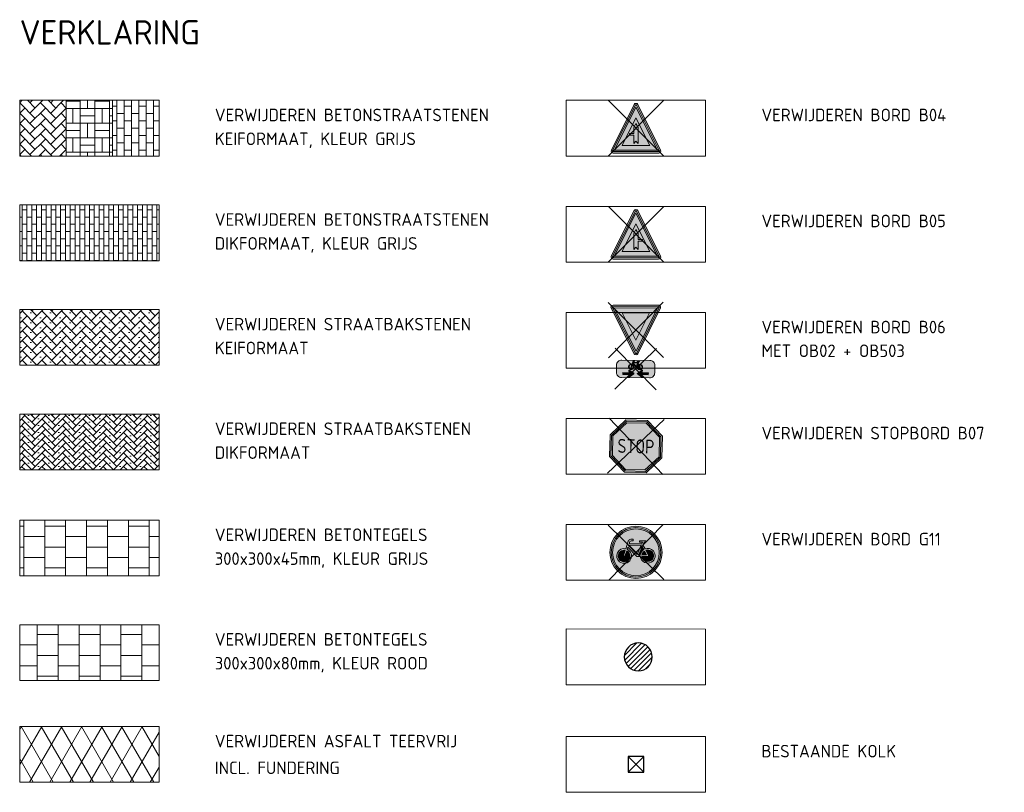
# Model space of a CAD drawing. Header units: metres. Extents: x 108651 to 109770, y 520801 to 521818.
# Tile 63 of 66: x 109669 to 109697, y 521252 to 521274. Entities that reach past the tile are written whole.
import ezdxf
from ezdxf.enums import TextEntityAlignment as Align

# ---------------------------------------------------------------- set-up
doc = ezdxf.new("R2010")
doc.units = ezdxf.units.M
for name, color, linetype, lineweight in [('B-WE-RI-HWA_KOLK_STRAATKOLK-S-200', 253, 'Continuous', 25), ('N-WE-VH-VERHARDING_STRAATBAKSTEEN-AD-200', 42, 'Continuous', 18), ('V-WE-GR-DOORWORTELBARE RUIMTE-S', 80, 'Continuous', 25), ('V-WE-VH-VERHARDING_ASFALT-A-200', 212, 'Continuous', 18), ('V-WE-VH-VERHARDING_BETONSTRAATSTEEN_DIKFORMAAT-A-200', 202, 'Continuous', 18), ('V-WE-VH-VERHARDING_OPEN_TEGEL_300X300-A-200', 7, 'Continuous', 18), ('V-WE-VW-VERKEERSTEKEN-S-200', 7, 'Continuous', 25), ('V-WE-VW-VERKEERSTEKEN_BORD-S-200', 7, 'Continuous', 25), ('V-WE-VW-VERKEERSTEKEN_BORD_B-S-200', 7, 'Continuous', 25), ('V-WE-VW-VERKEERSTEKEN_BORD_G-S-200', 7, 'Continuous', 25), ('V-WE-VW-VERKEERSTEKEN_BORD_ONDERBORD-S-200', 7, 'Continuous', 25), ('X-XX-AL-TEKENBLAD_VERKLARING-G', 7, 'Continuous', 18)]:
    doc.layers.add(name, color=color, linetype=linetype, lineweight=lineweight)
for name, color, linetype, lineweight, true_color in [('V-WE-VH-VERHARDING_BETONSTRAATSTEEN-A-200', 7, 'Continuous', 18, 0x6600cc), ('V-WE-VH-VERHARDING_BETONSTRAATSTEEN_KEIFORMAAT-A', 7, 'Continuous', 18, 0x5200a5), ('V-WE-VH-VERHARDING_OPEN_TEGEL-A-200', 1, 'Continuous', 18, 0xff0000), ('V-WE-VH-VERHARDING_STRAATBAKSTEEN-A-200', 7, 'Continuous', 18, 0xcc9900)]:
    doc.layers.add(name, color=color, linetype=linetype, lineweight=lineweight, true_color=true_color)
doc.styles.add('NLCS-ISO', font='NLCS-ISO.ttf')
doc.styles.add('NLCS-RVV-M200-T25', font='NLCS-RVV.ttf')

# ---------------------------------------------------------------- blocks, each defined once
blk = doc.blocks.new('B-SRI-KOLK_STRAAT_01-SO')
for p, q in [((-1.125, 0), (1.125, 2.25)), ((1.125, 0), (-1.125, 2.25))]:
    blk.add_line(p, q)
blk.add_lwpolyline([(-1.125, 0), (1.125, 0), (1.125, 2.25), (-1.125, 2.25)], close=True)
blk = doc.blocks.new('V-SVW-VERKEERSTEKEN_BORD_B06-SO')
at = {"true_color": 0xffffff}
h = blk.add_hatch(color=7, dxfattribs=at)
h.dxf.hatch_style = 1
h.paths.add_polyline_path([(-3.53, 3.13), (-0.27, -3.4, 0.284079), (0, -3.56), (0, -3.36, -0.284079), (-0.09, -3.31), (-3.35, 3.22, -0.557537), (-3.26, 3.36), (0, 3.36), (0, 3.56), (-3.26, 3.56, 0.557537)])
h = blk.add_hatch(color=7, dxfattribs=at)
h.dxf.hatch_style = 1
h.paths.add_polyline_path([(-0.09, -3.31, 0.284079), (0, -3.36), (0, -3.04), (-3.1, 3.16), (0, 3.16), (0, 3.36), (-3.26, 3.36, 0.557537), (-3.35, 3.22)])
h = blk.add_hatch(color=7, dxfattribs=at)
h.dxf.hatch_style = 1
h.paths.add_polyline_path([(0, -3.04), (0, -1.48), (-1.97, 2.46), (0, 2.46), (0, 3.16), (-3.1, 3.16)], flags=17)
h = blk.add_hatch(color=7, dxfattribs=at)
h.dxf.hatch_style = 1
h.paths.add_polyline_path([(0, 3.36), (3.26, 3.36, -0.557537), (3.35, 3.22), (0.09, -3.31, -0.284079), (0, -3.36), (0, -3.56, 0.284079), (0.27, -3.4), (3.53, 3.13, 0.557537), (3.26, 3.56), (0, 3.56)])
h = blk.add_hatch(color=7, dxfattribs=at)
h.dxf.hatch_style = 1
h.paths.add_polyline_path([(0, -3.04), (0, -3.36, 0.284079), (0.09, -3.31), (3.35, 3.22, 0.557537), (3.26, 3.36), (0, 3.36), (0, 3.16), (3.1, 3.16)])
h = blk.add_hatch(color=7, dxfattribs=at)
h.dxf.hatch_style = 1
h.paths.add_polyline_path([(0, -3.04), (3.1, 3.16), (0, 3.16), (0, 2.46), (1.97, 2.46), (0, -1.48)], flags=17)
h = blk.add_hatch(color=7, dxfattribs=at)
h.dxf.hatch_style = 1
h.paths.add_polyline_path([(0, -1.48), (1.97, 2.46), (-1.97, 2.46)])
at = {"color": 250, "true_color": 0x191919}
for points in [[(-3.95, -3.95), (3.95, 3.95)], [(-3.95, 3.95), (3.95, -3.95)]]:
    blk.add_lwpolyline(points, dxfattribs=at)
at = {"color": 250, "lineweight": 0, "true_color": 0x191919}
for points in [[(-3.53, 3.13), (-0.27, -3.4, 0.618034), (0.27, -3.4), (3.53, 3.13, 0.557537), (3.26, 3.56), (-3.26, 3.56, 0.557537)], [(-3.35, 3.22), (-0.09, -3.31, 0.618034), (0.09, -3.31), (3.35, 3.22, 0.557537), (3.26, 3.36), (-3.26, 3.36, 0.557537)]]:
    blk.add_lwpolyline(points, format="xyb", close=True, dxfattribs=at)
for points in [[(-3.1, 3.16), (0, -3.04), (3.1, 3.16)], [(-1.97, 2.46), (0, -1.48), (1.97, 2.46)]]:
    blk.add_lwpolyline(points, close=True, dxfattribs=at)
blk = doc.blocks.new('V-SVW-VERKEERSTEKEN_BORD_G11-SO')
at = {"true_color": 0xffffff}
h = blk.add_hatch(color=7, dxfattribs=at)
h.dxf.hatch_style = 1
h.paths.add_polyline_path([(3.35, 0, 1), (-3.35, 0, 1)])
h.paths.add_polyline_path([(0.12, -0.62), (-1.14, 0.77), (-1.25, 0.45, -0.427471), (-0.78, -1.01, -0.4733), (-2.38, -1.32, -0.794265), (-1.45, 0.53), (-1.08, 1.61, -0.334348), (-0.72, 1.88), (-0.4, 1.88), (-0.4, 1.66), (-0.68, 1.66, 0.345861), (-0.85, 1.55), (-0.98, 1.22), (0.85, 1.22), (0.95, 1.44), (0.64, 1.44, -1), (0.64, 1.66), (1.45, 1.66), (1.45, 1.44), (1.19, 1.44), (1.02, 1.05), (1.31, 0.48, -0.318009), (2.5, 0.17, -0.476174), (2.19, -1.44, -0.529348), (0.62, -0.62)], flags=16)
h.paths.add_polyline_path([(0.15, -0.32), (-1.04, 1), (0.75, 1)], flags=0)
h.paths.add_polyline_path([(0.35, -0.39), (0.9, 0.8), (1.11, 0.39, 0.234167), (0.62, -0.39)], flags=0)
h.paths.add_polyline_path([(-1.17, -1.15, -0.632638), (-2.54, -0.5, -0.479903), (-1.53, 0.31), (-1.81, -0.47, 1.053204), (-1.6, -0.54), (-1.33, 0.24, -0.542254)], flags=0)
h.paths.add_polyline_path([(0.85, -0.62), (1.7, -0.62, 0.566151), (1.79, -0.46), (1.41, 0.28, -0.564261), (2.51, -0.63, -0.396488), (1.6, -1.34, -0.350134)], flags=0)
h.paths.add_polyline_path([(0.85, -0.39, -0.216058), (1.22, 0.18), (1.52, -0.39)], flags=0)
h = blk.add_hatch(color=7, dxfattribs=at)
h.dxf.hatch_style = 1
h.paths.add_polyline_path([(3.36, 1.15), (3.55, 1.22, 0.577878), (-2.83, 2.46), (-2.68, 2.33, -0.577878)])
h = blk.add_hatch(color=7, dxfattribs=at)
h.dxf.hatch_style = 1
h.paths.add_polyline_path([(-2.68, 2.33), (-2.53, 2.19, -0.577878), (3.17, 1.09), (3.36, 1.15, 0.577878)])
h = blk.add_hatch(color=7, dxfattribs=at)
h.dxf.hatch_style = 1
h.paths.add_polyline_path([(-2.68, 2.33), (-2.83, 2.46, 0.180494), (-3.75, 0, 0.414214), (0, -3.75), (0, -3.55, -0.414214), (-3.55, 0, -0.180494)])
h = blk.add_hatch(color=7, dxfattribs=at)
h.dxf.hatch_style = 1
h.paths.add_polyline_path([(-3.35, 0, -0.180494), (-2.53, 2.19), (-2.68, 2.33, 0.180494), (-3.55, 0, 0.414214), (0, -3.55), (0, -3.35, -0.414214)])
h = blk.add_hatch(color=7, dxfattribs=at)
h.dxf.hatch_style = 1
h.paths.add_polyline_path([(1.02, 1.05), (1.19, 1.44), (1.45, 1.44), (1.45, 1.66), (0.64, 1.66, 1), (0.64, 1.44), (0.95, 1.44), (0.85, 1.22), (-0.98, 1.22), (-0.85, 1.55, -0.345861), (-0.68, 1.66), (-0.4, 1.66), (-0.4, 1.88), (-0.72, 1.88, 0.334348), (-1.08, 1.61), (-1.45, 0.53, 0.794265), (-2.38, -1.32, 0.4733), (-0.78, -1.01, 0.427471), (-1.25, 0.45), (-1.14, 0.77), (0.12, -0.62), (0.62, -0.62, 0.529348), (2.19, -1.44, 0.476174), (2.5, 0.17, 0.318009), (1.31, 0.48)])
h.paths.add_polyline_path([(-1.04, 1), (0.75, 1), (0.15, -0.32)], flags=16)
h.paths.add_polyline_path([(-1.33, 0.24, -0.542254), (-1.17, -1.15, -0.632638), (-2.54, -0.5, -0.479903), (-1.53, 0.31), (-1.81, -0.47, 1.053204), (-1.6, -0.54)], flags=16)
h.paths.add_polyline_path([(0.9, 0.8), (1.11, 0.39, 0.234167), (0.62, -0.39), (0.35, -0.39)], flags=16)
h.paths.add_polyline_path([(1.22, 0.18), (1.52, -0.39), (0.85, -0.39, -0.216058)], flags=16)
h.paths.add_polyline_path([(0.85, -0.62), (1.7, -0.62, 0.566151), (1.79, -0.46), (1.41, 0.28, -0.564261), (2.51, -0.63, -0.396488), (1.6, -1.34, -0.350134)], flags=16)
h = blk.add_hatch(color=7, dxfattribs=at)
h.dxf.hatch_style = 1
h.paths.add_polyline_path([(-1.33, 0.24), (-1.6, -0.54, -1.053204), (-1.81, -0.47), (-1.53, 0.31, 0.479903), (-2.54, -0.5, 0.632638), (-1.17, -1.15, 0.542254)])
h = blk.add_hatch(color=7, dxfattribs=at)
h.dxf.hatch_style = 1
h.paths.add_polyline_path([(0.75, 1), (-1.04, 1), (0.15, -0.32)])
h = blk.add_hatch(color=7, dxfattribs=at)
h.dxf.hatch_style = 1
h.paths.add_polyline_path([(3.75, 0, 0.083022), (3.55, 1.22), (3.36, 1.15, -0.083022), (3.55, 0, -0.414214), (0, -3.55), (0, -3.75, 0.414214)])
h = blk.add_hatch(color=7, dxfattribs=at)
h.dxf.hatch_style = 1
h.paths.add_polyline_path([(3.36, 1.15), (3.17, 1.09, -0.083022), (3.35, 0, -0.414214), (0, -3.35), (0, -3.55, 0.414214), (3.55, 0, 0.083022)])
h = blk.add_hatch(color=7, dxfattribs=at)
h.dxf.hatch_style = 1
h.paths.add_polyline_path([(1.11, 0.39), (0.9, 0.8), (0.35, -0.39), (0.62, -0.39, -0.234167)])
h = blk.add_hatch(color=7, dxfattribs=at)
h.dxf.hatch_style = 1
h.paths.add_polyline_path([(2.51, -0.63, 0.564261), (1.41, 0.28), (1.79, -0.46, -0.566151), (1.7, -0.62), (0.85, -0.62, 0.350134), (1.6, -1.34, 0.396488)])
h = blk.add_hatch(color=7, dxfattribs=at)
h.dxf.hatch_style = 1
h.paths.add_polyline_path([(1.22, 0.18, 0.216058), (0.85, -0.39), (1.52, -0.39)])
at = {"color": 250, "true_color": 0x191919}
for points in [[(-3.95, -3.95), (3.95, 3.95)], [(-3.95, 3.95), (3.95, -3.95)]]:
    blk.add_lwpolyline(points, dxfattribs=at)
at = {"color": 250, "lineweight": 0, "true_color": 0x191919}
for points in [[(1.02, 1.05), (1.19, 1.44), (1.45, 1.44), (1.45, 1.66), (0.64, 1.66, 1), (0.64, 1.44), (0.95, 1.44), (0.85, 1.22), (-0.98, 1.22), (-0.85, 1.55, -0.345861), (-0.68, 1.66), (-0.4, 1.66), (-0.4, 1.88), (-0.72, 1.88, 0.334348), (-1.08, 1.61), (-1.45, 0.53, 0.794265), (-2.38, -1.32, 0.4733), (-0.78, -1.01, 0.427471), (-1.25, 0.45), (-1.14, 0.77), (0.12, -0.62), (0.62, -0.62, 0.529348), (2.19, -1.44, 0.476174), (2.5, 0.17, 0.318009), (1.31, 0.48)], [(-1.33, 0.24, -0.542254), (-1.17, -1.15, -0.632638), (-2.54, -0.5, -0.479903), (-1.53, 0.31), (-1.81, -0.47, 1.053204), (-1.6, -0.54)], [(0.9, 0.8), (0.35, -0.39), (0.62, -0.39, -0.234167), (1.11, 0.39)], [(1.41, 0.28, -0.564261), (2.51, -0.63, -0.396488), (1.6, -1.34, -0.350134), (0.85, -0.62), (1.7, -0.62, 0.566151), (1.79, -0.46)], [(1.52, -0.39), (1.22, 0.18, 0.216058), (0.85, -0.39)]]:
    blk.add_lwpolyline(points, format="xyb", close=True, dxfattribs=at)
blk.add_lwpolyline([(0.75, 1), (-1.04, 1), (0.15, -0.32)], close=True, dxfattribs=at)
for radius in [3.75, 3.55, 3.35]:
    blk.add_circle((0, 0), radius, dxfattribs=at)
blk = doc.blocks.new('V-SVW-VERKEERSTEKEN_BORD_ONDERBORD_OB503OB02-SO')
at = {"true_color": 0xffffff}
h = blk.add_hatch(color=7, dxfattribs=at)
h.dxf.hatch_style = 1
edge = h.paths.add_edge_path()
edge.add_line((2.75, -0.52), (2.75, 0.52))
edge.add_arc((2.02, 0.52), 0.726, 0, 90)
edge.add_line((2.02, 1.25), (-2.02, 1.25))
edge.add_arc((-2.02, 0.52), 0.726, 90, 180)
edge.add_line((-2.75, 0.52), (-2.75, -0.52))
edge.add_arc((-2.02, -0.52), 0.726, 180, 270)
edge.add_line((-2.02, -1.25), (2.02, -1.25))
edge.add_arc((2.02, -0.52), 0.726, 270, 360)
h = blk.add_hatch(color=7, dxfattribs=at)
h.dxf.hatch_style = 1
h.paths.add_polyline_path([(0.37, 0.87), (0.43, 1.01), (0.52, 1.01), (0.52, 1.09), (0.23, 1.09, 1), (0.23, 1.01), (0.34, 1.01), (0.3, 0.93), (-0.37, 0.93), (-0.32, 1.05, -0.345861), (-0.26, 1.09), (-0.16, 1.09), (-0.16, 1.17), (-0.27, 1.17, 0.334348), (-0.4, 1.07), (-0.54, 0.67, 0.794265), (-0.88, -0.01, 0.4733), (-0.29, 0.11, 0.427471), (-0.47, 0.64), (-0.43, 0.76), (0.03, 0.25), (0.22, 0.25, 0.529348), (0.79, -0.05, 0.476174), (0.91, 0.54, 0.318009), (0.47, 0.66)])
h.paths.add_polyline_path([(-0.39, 0.85), (0.27, 0.85), (0.05, 0.36)], flags=16)
h.paths.add_polyline_path([(-0.5, 0.57, -0.542254), (-0.44, 0.06, -0.632638), (-0.94, 0.29, -0.479903), (-0.57, 0.59), (-0.67, 0.31, 1.053204), (-0.59, 0.28)], flags=16)
h.paths.add_polyline_path([(0.32, 0.77), (0.4, 0.62, 0.234167), (0.22, 0.33), (0.12, 0.33)], flags=16)
h.paths.add_polyline_path([(0.44, 0.55), (0.55, 0.33), (0.3, 0.33, -0.216058)], flags=16)
h.paths.add_polyline_path([(0.3, 0.25), (0.61, 0.25, 0.566151), (0.65, 0.31), (0.51, 0.58, -0.564261), (0.91, 0.25, -0.396488), (0.58, -0.01, -0.350134)], flags=16)
h = blk.add_hatch(color=7, dxfattribs=at)
h.dxf.hatch_style = 1
edge = h.paths.add_edge_path()
edge.add_arc((-0.29, -0.67), 0.0508, -55.4489, 55.3151, ccw=False)
edge.add_line((-0.26, -0.71), (-0.91, -1.17))
edge.add_arc((-0.94, -1.12), 0.0497, 163.0196, 304.618, ccw=False)
edge.add_line((-0.99, -1.11), (-0.91, -0.8))
edge.add_line((-0.91, -0.8), (-1.83, -0.8))
edge.add_line((-1.83, -0.8), (-1.83, -0.55))
edge.add_line((-1.83, -0.55), (-0.91, -0.55))
edge.add_line((-0.91, -0.55), (-0.99, -0.23))
edge.add_arc((-0.94, -0.22), 0.0509, 59.1524, 193.2055, ccw=False)
edge.add_line((-0.91, -0.18), (-0.26, -0.63))
h = blk.add_hatch(color=7, dxfattribs=at)
h.dxf.hatch_style = 1
edge = h.paths.add_edge_path()
edge.add_arc((0.29, -0.67), 0.0508, 484.6849, 595.4489)
edge.add_line((0.26, -0.71), (0.91, -1.17))
edge.add_arc((0.94, -1.12), 0.0497, 235.382, 376.9804)
edge.add_line((0.99, -1.11), (0.91, -0.8))
edge.add_line((0.91, -0.8), (1.83, -0.8))
edge.add_line((1.83, -0.8), (1.83, -0.55))
edge.add_line((1.83, -0.55), (0.91, -0.55))
edge.add_line((0.91, -0.55), (0.99, -0.23))
edge.add_arc((0.94, -0.22), 0.0509, 346.7945, 480.8476)
edge.add_line((0.91, -0.18), (0.26, -0.63))
at = {"color": 250, "true_color": 0x191919}
for points in [[(-2.96, -2.96), (2.96, 2.96)], [(-2.96, 2.96), (2.96, -2.96)]]:
    blk.add_lwpolyline(points, dxfattribs=at)
at = {"color": 250, "lineweight": 0, "true_color": 0x191919}
for points in [[(2.75, -0.52), (2.75, 0.52, 0.414214), (2.02, 1.25), (-2.02, 1.25, 0.414214), (-2.75, 0.52), (-2.75, -0.52, 0.414214), (-2.02, -1.25), (2.02, -1.25, 0.414214)], [(0.37, 0.87), (0.43, 1.01), (0.52, 1.01), (0.52, 1.09), (0.23, 1.09, 1), (0.23, 1.01), (0.34, 1.01), (0.3, 0.93), (-0.37, 0.93), (-0.32, 1.05, -0.345861), (-0.26, 1.09), (-0.16, 1.09), (-0.16, 1.17), (-0.27, 1.17, 0.334348), (-0.4, 1.07), (-0.54, 0.67, 0.794265), (-0.88, -0.01, 0.4733), (-0.29, 0.11, 0.427471), (-0.47, 0.64), (-0.43, 0.76), (0.03, 0.25), (0.22, 0.25, 0.529348), (0.79, -0.05, 0.476174), (0.91, 0.54, 0.318009), (0.47, 0.66)], [(-0.5, 0.57, -0.542254), (-0.44, 0.06, -0.632638), (-0.94, 0.29, -0.479903), (-0.57, 0.59), (-0.67, 0.31, 1.053204), (-0.59, 0.28)], [(0.32, 0.77), (0.12, 0.33), (0.22, 0.33, -0.234167), (0.4, 0.62)], [(0.51, 0.58, -0.564261), (0.91, 0.25, -0.396488), (0.58, -0.01, -0.350134), (0.3, 0.25), (0.61, 0.25, 0.566151), (0.65, 0.31)], [(0.55, 0.33), (0.44, 0.55, 0.216058), (0.3, 0.33)], [(-1.83, -0.55), (-0.91, -0.55), (-0.99, -0.23, -0.662219), (-0.91, -0.18), (-0.26, -0.63, -0.524067), (-0.26, -0.71), (-0.91, -1.17, -0.710653), (-0.99, -1.11), (-0.91, -0.8), (-1.83, -0.8)], [(1.83, -0.55), (0.91, -0.55), (0.99, -0.23, 0.662219), (0.91, -0.18), (0.26, -0.63, 0.524067), (0.26, -0.71), (0.91, -1.17, 0.710653), (0.99, -1.11), (0.91, -0.8), (1.83, -0.8)]]:
    blk.add_lwpolyline(points, format="xyb", close=True, dxfattribs=at)
blk.add_lwpolyline([(0.27, 0.85), (-0.39, 0.85), (0.05, 0.36)], close=True, dxfattribs=at)
blk = doc.blocks.new('V-SVW-VERKEERSTEKEN_BORD_B05-SO')
at = {"true_color": 0xffffff}
h = blk.add_hatch(color=7, dxfattribs=at)
h.dxf.hatch_style = 1
h.paths.add_polyline_path([(0, -3.36), (-3.26, -3.36, -0.557537), (-3.35, -3.22), (-0.09, 3.31, -0.284079), (0, 3.36), (0, 3.56, 0.284079), (-0.27, 3.4), (-3.53, -3.13, 0.557537), (-3.26, -3.56), (0, -3.56)])
h = blk.add_hatch(color=7, dxfattribs=at)
h.dxf.hatch_style = 1
h.paths.add_polyline_path([(0, 3.04), (0, 3.36, 0.284079), (-0.09, 3.31), (-3.35, -3.22, 0.557537), (-3.26, -3.36), (0, -3.36), (0, -3.16), (-3.1, -3.16)])
h = blk.add_hatch(color=7, dxfattribs=at)
h.dxf.hatch_style = 1
h.paths.add_polyline_path([(0, 3.04), (-3.1, -3.16), (0, -3.16), (0, -2.46), (-1.97, -2.46), (0, 1.48)], flags=17)
h = blk.add_hatch(color=7, dxfattribs=at)
h.dxf.hatch_style = 1
h.paths.add_polyline_path([(3.53, -3.13), (0.27, 3.4, 0.284079), (0, 3.56), (0, 3.36, -0.284079), (0.09, 3.31), (3.35, -3.22, -0.557537), (3.26, -3.36), (0, -3.36), (0, -3.56), (3.26, -3.56, 0.557537)])
h = blk.add_hatch(color=7, dxfattribs=at)
h.dxf.hatch_style = 1
h.paths.add_polyline_path([(0.09, 3.31, 0.284079), (0, 3.36), (0, 3.04), (3.1, -3.16), (0, -3.16), (0, -3.36), (3.26, -3.36, 0.557537), (3.35, -3.22)])
h = blk.add_hatch(color=7, dxfattribs=at)
h.dxf.hatch_style = 1
h.paths.add_polyline_path([(0, 3.04), (0, 1.48), (1.97, -2.46), (0, -2.46), (0, -3.16), (3.1, -3.16)], flags=17)
h = blk.add_hatch(color=7, dxfattribs=at)
h.dxf.hatch_style = 1
h.paths.add_polyline_path([(-0.31, 0.12), (0, 0.68), (0, 1.48), (-1.97, -2.46), (0, -2.46), (0, -1.87), (-0.31, -2.19)])
h = blk.add_hatch(color=7, dxfattribs=at)
h.dxf.hatch_style = 1
h.paths.add_polyline_path([(0, 1.48), (0, 0.68), (0.32, 0.12), (0.32, -0.74), (0.92, -0.74), (0.92, -1), (0.32, -1), (0.32, -2.19), (0, -1.87), (0, -2.46), (1.97, -2.46)], flags=17)
h = blk.add_hatch(color=7, dxfattribs=at)
h.dxf.hatch_style = 1
h.paths.add_polyline_path([(-0.31, -2.19), (0, -1.87), (0.32, -2.19), (0.32, -1), (0.92, -1), (0.92, -0.74), (0.32, -0.74), (0.32, 0.12), (0, 0.68), (-0.31, 0.12)])
at = {"color": 250, "true_color": 0x191919}
for points in [[(-3.95, -3.95), (3.95, 3.95)], [(-3.95, 3.95), (3.95, -3.95)]]:
    blk.add_lwpolyline(points, dxfattribs=at)
at = {"color": 250, "lineweight": 0, "true_color": 0x191919}
for points in [[(3.53, -3.13), (0.27, 3.4, 0.618034), (-0.27, 3.4), (-3.53, -3.13, 0.557537), (-3.26, -3.56), (3.26, -3.56, 0.557537)], [(3.35, -3.22), (0.09, 3.31, 0.618034), (-0.09, 3.31), (-3.35, -3.22, 0.557537), (-3.26, -3.36), (3.26, -3.36, 0.557537)]]:
    blk.add_lwpolyline(points, format="xyb", close=True, dxfattribs=at)
for points in [[(3.1, -3.16), (0, 3.04), (-3.1, -3.16)], [(1.97, -2.46), (0, 1.48), (-1.97, -2.46)], [(0.32, -0.74), (0.32, 0.12), (0, 0.68), (-0.31, 0.12), (-0.31, -2.19), (0, -1.87), (0.32, -2.19), (0.32, -1), (0.92, -1), (0.92, -0.74)]]:
    blk.add_lwpolyline(points, close=True, dxfattribs=at)
blk = doc.blocks.new('V-SVW-VERKEERSTEKEN_BORD_B04-SO')
at = {"true_color": 0xffffff}
h = blk.add_hatch(color=7, dxfattribs=at)
h.dxf.hatch_style = 1
h.paths.add_polyline_path([(0, -3.36), (-3.26, -3.36, -0.557537), (-3.35, -3.22), (-0.09, 3.31, -0.284079), (0, 3.36), (0, 3.56, 0.284079), (-0.27, 3.4), (-3.53, -3.13, 0.557537), (-3.26, -3.56), (0, -3.56)])
h = blk.add_hatch(color=7, dxfattribs=at)
h.dxf.hatch_style = 1
h.paths.add_polyline_path([(0, 3.04), (0, 3.36, 0.284079), (-0.09, 3.31), (-3.35, -3.22, 0.557537), (-3.26, -3.36), (0, -3.36), (0, -3.16), (-3.1, -3.16)])
h = blk.add_hatch(color=7, dxfattribs=at)
h.dxf.hatch_style = 1
h.paths.add_polyline_path([(0, 3.04), (-3.1, -3.16), (0, -3.16), (0, -2.46), (-1.97, -2.46), (0, 1.48)], flags=17)
h = blk.add_hatch(color=7, dxfattribs=at)
h.dxf.hatch_style = 1
h.paths.add_polyline_path([(3.53, -3.13), (0.27, 3.4, 0.284079), (0, 3.56), (0, 3.36, -0.284079), (0.09, 3.31), (3.35, -3.22, -0.557537), (3.26, -3.36), (0, -3.36), (0, -3.56), (3.26, -3.56, 0.557537)])
h = blk.add_hatch(color=7, dxfattribs=at)
h.dxf.hatch_style = 1
h.paths.add_polyline_path([(0.09, 3.31, 0.284079), (0, 3.36), (0, 3.04), (3.1, -3.16), (0, -3.16), (0, -3.36), (3.26, -3.36, 0.557537), (3.35, -3.22)])
h = blk.add_hatch(color=7, dxfattribs=at)
h.dxf.hatch_style = 1
h.paths.add_polyline_path([(0, 3.04), (0, 1.48), (1.97, -2.46), (0, -2.46), (0, -3.16), (3.1, -3.16)], flags=17)
h = blk.add_hatch(color=7, dxfattribs=at)
h.dxf.hatch_style = 1
h.paths.add_polyline_path([(-0.31, -1), (-0.92, -1), (-0.92, -0.74), (-0.31, -0.74), (-0.31, 0.12), (0, 0.68), (0, 1.48), (-1.97, -2.46), (0, -2.46), (0, -1.87), (-0.31, -2.19)], flags=17)
h = blk.add_hatch(color=7, dxfattribs=at)
h.dxf.hatch_style = 1
h.paths.add_polyline_path([(0, 1.48), (0, 0.68), (0.32, 0.12), (0.32, -2.19), (0, -1.87), (0, -2.46), (1.97, -2.46)])
h = blk.add_hatch(color=7, dxfattribs=at)
h.dxf.hatch_style = 1
h.paths.add_polyline_path([(0.32, 0.12), (0, 0.68), (-0.31, 0.12), (-0.31, -0.74), (-0.92, -0.74), (-0.92, -1), (-0.31, -1), (-0.31, -2.19), (0, -1.87), (0.32, -2.19)])
at = {"color": 250, "true_color": 0x191919}
for points in [[(-3.95, -3.95), (3.95, 3.95)], [(-3.95, 3.95), (3.95, -3.95)]]:
    blk.add_lwpolyline(points, dxfattribs=at)
at = {"color": 250, "lineweight": 0, "true_color": 0x191919}
for points in [[(3.53, -3.13), (0.27, 3.4, 0.618034), (-0.27, 3.4), (-3.53, -3.13, 0.557537), (-3.26, -3.56), (3.26, -3.56, 0.557537)], [(3.35, -3.22), (0.09, 3.31, 0.618034), (-0.09, 3.31), (-3.35, -3.22, 0.557537), (-3.26, -3.36), (3.26, -3.36, 0.557537)]]:
    blk.add_lwpolyline(points, format="xyb", close=True, dxfattribs=at)
for points in [[(3.1, -3.16), (0, 3.04), (-3.1, -3.16)], [(1.97, -2.46), (0, 1.48), (-1.97, -2.46)], [(0.32, 0.12), (0, 0.68), (-0.31, 0.12), (-0.31, -0.74), (-0.92, -0.74), (-0.92, -1), (-0.31, -1), (-0.31, -2.19), (0, -1.87), (0.32, -2.19)]]:
    blk.add_lwpolyline(points, close=True, dxfattribs=at)
blk = doc.blocks.new('V-SVW-VERKEERSTEKEN_BORD_B07-SO')
at = {"true_color": 0xffffff}
h = blk.add_hatch(color=7, dxfattribs=at)
h.dxf.hatch_style = 1
h.paths.add_polyline_path([(3.75, 1.55), (1.55, 3.75), (-1.55, 3.75), (-3.75, 1.55), (-3.75, 0), (-3.55, 0), (-3.55, 1.47), (-1.47, 3.55), (1.47, 3.55), (3.55, 1.47), (3.55, 0), (3.75, 0)])
h = blk.add_hatch(color=7, dxfattribs=at)
h.dxf.hatch_style = 1
h.paths.add_polyline_path([(3.55, 1.47), (1.47, 3.55), (-1.47, 3.55), (-3.55, 1.47), (-3.55, 0), (-3.35, 0), (-3.35, 1.39), (-1.39, 3.35), (1.39, 3.35), (3.35, 1.39), (3.35, 0), (3.55, 0)])
h = blk.add_hatch(color=7, dxfattribs=at)
h.dxf.hatch_style = 1
h.paths.add_polyline_path([(1.39, 3.35), (-1.39, 3.35), (-3.35, 1.39), (-3.35, 0), (3.35, 0), (3.35, 1.39)])
h = blk.add_hatch(color=7, dxfattribs=at)
h.dxf.hatch_style = 1
h.paths.add_polyline_path([(3.75, -1.55), (3.75, 0), (3.55, 0), (3.55, -1.47), (1.47, -3.55), (-1.47, -3.55), (-3.55, -1.47), (-3.55, 0), (-3.75, 0), (-3.75, -1.55), (-1.55, -3.75), (1.55, -3.75)])
h = blk.add_hatch(color=7, dxfattribs=at)
h.dxf.hatch_style = 1
h.paths.add_polyline_path([(3.55, -1.47), (3.55, 0), (3.35, 0), (3.35, -1.39), (1.39, -3.35), (-1.39, -3.35), (-3.35, -1.39), (-3.35, 0), (-3.55, 0), (-3.55, -1.47), (-1.47, -3.55), (1.47, -3.55)])
h = blk.add_hatch(color=7, dxfattribs=at)
h.dxf.hatch_style = 1
h.paths.add_polyline_path([(3.35, 0), (-3.35, 0), (-3.35, -1.39), (-1.39, -3.35), (1.39, -3.35), (3.35, -1.39)])
at = {"color": 250, "true_color": 0x191919}
for points in [[(-3.95, -3.95), (3.95, 3.95)], [(-3.95, 3.95), (3.95, -3.95)]]:
    blk.add_lwpolyline(points, dxfattribs=at)
at = {"color": 250, "lineweight": 0, "true_color": 0x191919}
for points in [[(-1.55, 3.75), (-3.75, 1.55), (-3.75, -1.55), (-1.55, -3.75), (1.55, -3.75), (3.75, -1.55), (3.75, 1.55), (1.55, 3.75)], [(-1.47, 3.55), (-3.55, 1.47), (-3.55, -1.47), (-1.47, -3.55), (1.47, -3.55), (3.55, -1.47), (3.55, 1.47), (1.47, 3.55)], [(-1.39, 3.35), (-3.35, 1.39), (-3.35, -1.39), (-1.39, -3.35), (1.39, -3.35), (3.35, -1.39), (3.35, 1.39), (1.39, 3.35)]]:
    blk.add_lwpolyline(points, close=True, dxfattribs=at)
at = {"color": 250, "true_color": 0x191919, "style": 'NLCS-RVV-M200-T25', "width": 0.85}
blk.add_text('STOP', height=2, dxfattribs=at).set_placement((0, 0), align=Align.MIDDLE_CENTER)
blk = doc.blocks.new('SGR-DOORWORTELBARE RUIMTE')
for p, q in [((-1.99, 0.21), (-0.21, 1.99)), ((-1.95, -0.45), (0.45, 1.95)), ((-1.75, -0.96), (0.96, 1.75)), ((-1.45, -1.37), (1.37, 1.45)), ((-1.07, -1.69), (1.69, 1.07)), ((-0.58, -1.91), (1.91, 0.58)), ((0.04, -2), (2, -0.04)), ((1.04, -1.71), (1.71, -1.04))]:
    blk.add_line(p, q)
at = {"extrusion": (0, 0, -1)}
blk.add_arc((0, 0), 2, 0, 360, dxfattribs=at)

msp = doc.modelspace()

# ---------------------------------------------------------------- hatches: boundary and pattern name
at = {"layer": 'N-WE-VH-VERHARDING_STRAATBAKSTEEN-AD-200'}
h = msp.add_hatch(dxfattribs=at)
h.set_pattern_fill('AVH-SBS_DIKFORMAAT_KEPER-SO', color=256, scale=2, angle=45, pattern_type=2)
h.set_pattern_definition([(45, (0, 0), (0, 0.195161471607), [0.552, -0.276]), (315, (-0.29274, 0.29274), (3e-17, 0.195161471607), [0.552, -0.276]), (45, (0.19516, 0.29274), (0, 0.195161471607), [0, -0.828]), (45, (-0.09758, 0.19516), (0, 0.195161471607), [0, -0.828])])
h.paths.add_polyline_path([(109669.081, 521260.872), (109673.081, 521260.872), (109673.081, 521262.472), (109669.081, 521262.472)])
at = {"layer": 'V-WE-VH-VERHARDING_ASFALT-A-200'}
h = msp.add_hatch(dxfattribs=at)
h.set_pattern_fill('AVH-ASFALT-SOD', color=256, scale=0.5, pattern_type=2)
h.set_pattern_definition([(60, (0, 0), (-0.4330127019, 0.25), []), (120, (0, 0), (-0.4330127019, -0.25), [])])
h.paths.add_polyline_path([(109669.081, 521251.913), (109673.081, 521251.913), (109673.081, 521253.513), (109669.081, 521253.513)])
at = {"layer": 'V-WE-VH-VERHARDING_BETONSTRAATSTEEN-A-200'}
h = msp.add_hatch(dxfattribs=at)
h.set_pattern_fill('AVH-BSS_KEIFORMAAT_KEPER-SO', color=256, scale=0.2, pattern_type=2)
h.set_pattern_definition([(45, (-4e-11, 3), (0, 0.2969848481), [0.63, -0.21]), (135, (0.1485, 3.1485), (2e-17, 0.2969848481), [0.63, -0.21])])
h.paths.add_polyline_path([(109670.416, 521269.872), (109670.416, 521271.472), (109669.081, 521271.472), (109669.081, 521269.872)])
h = msp.add_hatch(dxfattribs=at)
h.set_pattern_fill('AVH-BSS_KEIFORMAAT_HALFST-SO', color=256, scale=0.2, pattern_type=2)
h.set_pattern_definition([(0, (-4e-11, 3), (0.21, 0.21), [0.21, -0.21]), (90, (-4e-11, 3), (-0.21, 1e-17), [])])
h.paths.add_polyline_path([(109671.746, 521271.472), (109671.746, 521269.872), (109673.081, 521269.872), (109673.081, 521271.472)])
at = {"layer": 'V-WE-VH-VERHARDING_BETONSTRAATSTEEN_DIKFORMAAT-A-200'}
h = msp.add_hatch(dxfattribs=at)
h.set_pattern_fill('AVH-BSS_DIKFORMAAT_HALFST-SO', color=256, scale=0.2, pattern_type=2)
h.set_pattern_definition([(0, (-4e-11, 3), (0.414, 0.207), [0.138, -0.138]), (90, (-4e-11, 3), (-0.138, 8e-18), [])])
h.paths.add_polyline_path([(109669.081, 521266.872), (109673.081, 521266.872), (109673.081, 521268.472), (109669.081, 521268.472)])
at = {"layer": 'V-WE-VH-VERHARDING_BETONSTRAATSTEEN_KEIFORMAAT-A'}
h = msp.add_hatch(dxfattribs=at)
h.set_pattern_fill('AVH-BSS_KEIFORMAAT_BLOK', color=256, scale=2, pattern_type=2)
h.set_pattern_definition([(0, (0, 0), (0, 0.42), []), (0, (0, 0.21), (0.42, 0.42), [0.42, -0.42]), (90, (0, 0), (-0.42, 3e-17), []), (90, (-0.21, 0), (-0.42, 0.42), [0.42, -0.42])])
h.paths.add_polyline_path([(109671.746, 521271.472), (109670.416, 521271.472), (109670.416, 521269.872), (109671.746, 521269.872)])
at = {"layer": 'V-WE-VH-VERHARDING_OPEN_TEGEL-A-200'}
h = msp.add_hatch(dxfattribs=at)
h.set_pattern_fill('AVH-TEGEL_300X300_HALFST-SO', color=256, scale=0.2, pattern_type=2)
h.set_pattern_definition([(0, (109106.18554, 521216.25198), (0.6, 0.3), [0.6, -0.6]), (90, (109106.18554, 521216.252), (-0.6, 4e-17), [])])
h.paths.add_polyline_path([(109669.081, 521254.831), (109673.081, 521254.831), (109673.081, 521256.431), (109669.081, 521256.431)])
at = {"layer": 'V-WE-VH-VERHARDING_OPEN_TEGEL_300X300-A-200'}
h = msp.add_hatch(dxfattribs=at)
h.set_pattern_fill('AVH-TEGEL_300X300_HALFST-SO', color=256, scale=0.2, pattern_type=2)
h.set_pattern_definition([(0, (3e-10, -3.0412), (0.6, 0.3), [0.6, -0.6]), (90, (3e-10, -3.0412), (-0.6, 4e-17), [])])
h.paths.add_polyline_path([(109669.081, 521257.831), (109673.081, 521257.831), (109673.081, 521259.431), (109669.081, 521259.431)])
at = {"layer": 'V-WE-VH-VERHARDING_STRAATBAKSTEEN-A-200'}
h = msp.add_hatch(dxfattribs=at)
h.set_pattern_fill('AVH-SBS_KEIFORMAAT_KEPER-SO', color=256, scale=0.2, pattern_type=2)
h.set_pattern_definition([(45, (-4e-11, 3), (0, 0.282842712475), [0.6, -0.2]), (135, (0.14142, 2.85858), (-2e-17, -0.282842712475), [0.6, -0.2]), (0, (0.21213, 3.07071), (0.28284272, 0.14142136), [0, -0.56568542])])
h.paths.add_polyline_path([(109669.081, 521263.872), (109673.081, 521263.872), (109673.081, 521265.472), (109669.081, 521265.472)])

# ---------------------------------------------------------------- linework, layer by layer
at = {"layer": 'X-XX-AL-TEKENBLAD_VERKLARING-G', "flags": 128}
for points in [[(109669.081, 521269.872), (109673.081, 521269.872), (109673.081, 521271.472), (109669.081, 521271.472)], [(109684.764, 521269.872), (109688.764, 521269.872), (109688.764, 521271.472), (109684.764, 521271.472)], [(109669.081, 521266.872), (109673.081, 521266.872), (109673.081, 521268.472), (109669.081, 521268.472)], [(109684.764, 521266.831), (109688.764, 521266.831), (109688.764, 521268.431), (109684.764, 521268.431)], [(109669.081, 521263.872), (109673.081, 521263.872), (109673.081, 521265.472), (109669.081, 521265.472)], [(109684.764, 521263.789), (109688.764, 521263.789), (109688.764, 521265.389), (109684.764, 521265.389)], [(109669.081, 521260.872), (109673.081, 521260.872), (109673.081, 521262.472), (109669.081, 521262.472)], [(109684.764, 521260.748), (109688.764, 521260.748), (109688.764, 521262.348), (109684.764, 521262.348)], [(109669.081, 521257.831), (109673.081, 521257.831), (109673.081, 521259.431), (109669.081, 521259.431)], [(109684.764, 521257.707), (109688.764, 521257.707), (109688.764, 521259.307), (109684.764, 521259.307)], [(109669.081, 521254.831), (109673.081, 521254.831), (109673.081, 521256.431), (109669.081, 521256.431)], [(109684.763, 521254.71), (109688.763, 521254.707), (109688.764, 521256.307), (109684.764, 521256.31)], [(109669.081, 521251.913), (109673.081, 521251.913), (109673.081, 521253.513), (109669.081, 521253.513)], [(109684.764, 521251.625), (109688.764, 521251.625), (109688.764, 521253.225), (109684.764, 521253.225)]]:
    msp.add_lwpolyline(points, close=True, dxfattribs=at)
for points in [[(109670.416, 521271.472), (109670.416, 521269.872)], [(109671.746, 521271.472), (109671.746, 521269.872)]]:
    msp.add_lwpolyline(points, dxfattribs=at)

# ---------------------------------------------------------------- block references
at = {"layer": 'B-WE-RI-HWA_KOLK_STRAATKOLK-S-200', "xscale": 0.2000000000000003, "yscale": 0.2000000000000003, "zscale": 0.2000000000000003, "rotation": 359.5764658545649}
msp.add_blockref('B-SRI-KOLK_STRAAT_01-SO', (109686.763, 521252.2), dxfattribs=at)
at = {"layer": 'V-WE-GR-DOORWORTELBARE RUIMTE-S', "xscale": 0.2, "yscale": 0.2, "zscale": 0.2}
msp.add_blockref('SGR-DOORWORTELBARE RUIMTE', (109686.83, 521255.509), dxfattribs=at)
at = {"layer": 'V-WE-VW-VERKEERSTEKEN-S-200', "xscale": 0.2, "yscale": 0.2, "zscale": 0.2}
msp.add_blockref('V-SVW-VERKEERSTEKEN_BORD_B04-SO', (109686.764, 521270.672), dxfattribs=at)
at = {"layer": 'V-WE-VW-VERKEERSTEKEN-S-200', "xscale": 0.2, "yscale": 0.2, "zscale": 0.2, "rotation": 358.3718426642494}
msp.add_blockref('V-SVW-VERKEERSTEKEN_BORD_B07-SO', (109686.764, 521261.548), dxfattribs=at)
at = {"layer": 'V-WE-VW-VERKEERSTEKEN_BORD-S-200', "xscale": 0.2, "yscale": 0.2, "zscale": 0.2, "rotation": 359.9353418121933}
msp.add_blockref('V-SVW-VERKEERSTEKEN_BORD_B05-SO', (109686.764, 521267.631), dxfattribs=at)
at = {"layer": 'V-WE-VW-VERKEERSTEKEN_BORD_B-S-200', "xscale": 0.2, "yscale": 0.2, "zscale": 0.2, "rotation": 0.37655149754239}
msp.add_blockref('V-SVW-VERKEERSTEKEN_BORD_B06-SO', (109686.762, 521264.885), dxfattribs=at)
at = {"layer": 'V-WE-VW-VERKEERSTEKEN_BORD_G-S-200', "xscale": 0.2000000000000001, "yscale": 0.2000000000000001, "zscale": 0.2000000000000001, "rotation": 0.5939086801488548}
msp.add_blockref('V-SVW-VERKEERSTEKEN_BORD_G11-SO', (109686.764, 521258.507), dxfattribs=at)
at = {"layer": 'V-WE-VW-VERKEERSTEKEN_BORD_ONDERBORD-S-200', "xscale": 0.2, "yscale": 0.2, "zscale": 0.2, "rotation": 359.265900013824}
msp.add_blockref('V-SVW-VERKEERSTEKEN_BORD_ONDERBORD_OB503OB02-SO', (109686.755, 521263.767), dxfattribs=at)

# ---------------------------------------------------------------- texts
at = {"layer": 'X-XX-AL-TEKENBLAD_VERKLARING-G', "style": 'NLCS-ISO'}
for s, height, p in [('VERKLARING', 0.7, (109669.081, 521273.072)), ('VERWIJDEREN BETONSTRAATSTENEN ', 0.36, (109674.681, 521270.872)), ('VERWIJDEREN BORD B04', 0.36, (109690.364, 521270.872)), ('KEIFORMAAT, KLEUR GRIJS', 0.36, (109674.681, 521270.188)), ('VERWIJDEREN BETONSTRAATSTENEN ', 0.36, (109674.681, 521267.872)), ('VERWIJDEREN BORD B05', 0.36, (109690.364, 521267.831)), ('DIKFORMAAT, KLEUR GRIJS', 0.36, (109674.681, 521267.188)), ('VERWIJDEREN STRAATBAKSTENEN ', 0.36, (109674.681, 521264.872)), ('VERWIJDEREN BORD B06', 0.36, (109690.364, 521264.789)), ('KEIFORMAAT', 0.36, (109674.681, 521264.188)), ('MET OB02 + OB503 ', 0.36, (109690.364, 521264.108)), ('VERWIJDEREN STRAATBAKSTENEN ', 0.36, (109674.681, 521261.872)), ('VERWIJDEREN STOPBORD B07', 0.36, (109690.364, 521261.748)), ('DIKFORMAAT', 0.36, (109674.681, 521261.188)), ('VERWIJDEREN BETONTEGELS ', 0.36, (109674.681, 521258.831)), ('VERWIJDEREN BORD G11', 0.36, (109690.364, 521258.707)), ('300x300x45mm, KLEUR GRIJS', 0.36, (109674.681, 521258.147)), ('VERWIJDEREN BETONTEGELS ', 0.36, (109674.681, 521255.831)), ('300x300x80mm, KLEUR ROOD', 0.36, (109674.681, 521255.147)), ('VERWIJDEREN ASFALT TEERVRIJ', 0.36, (109674.681, 521252.913)), ('BESTAANDE KOLK', 0.36, (109690.364, 521252.625)), ('INCL. FUNDERING', 0.36, (109674.681, 521252.146))]:
    msp.add_text(s, height=height, dxfattribs=at).set_placement(p)

doc.saveas('drawing.dxf')
